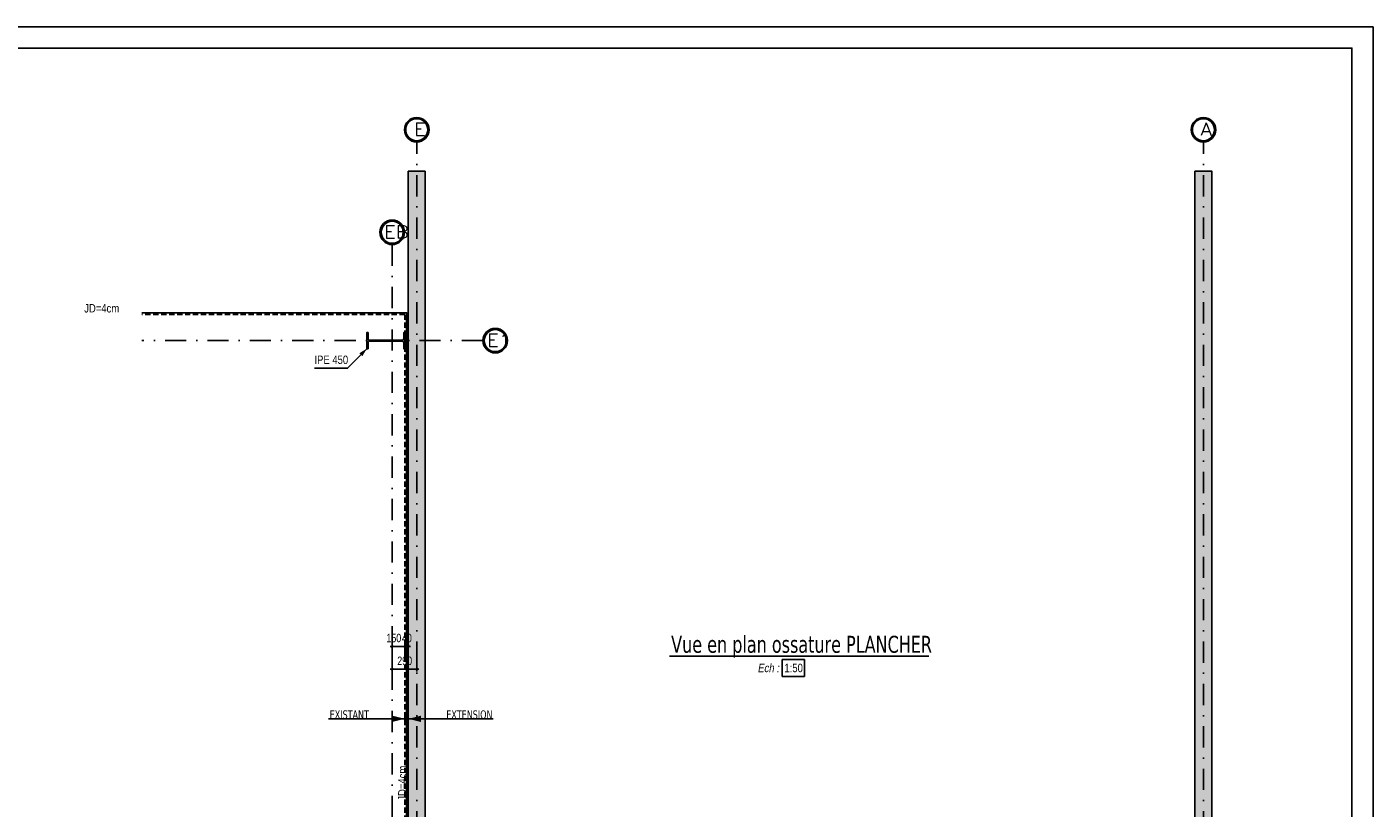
# Model space of a CAD drawing. Extents: x 293186 to 369035, y -341273 to -122059.
# Tile 11 of 64: x 352205 to 368085, y -307643 to -298428. Entities that reach past the tile are written whole.
import ezdxf

# ---------------------------------------------------------------- set-up
doc = ezdxf.new("R2010")
doc.units = 0
doc.header["$LTSCALE"] = 50
for name, pattern in [('CADWORK_21', [0]), ('DASHDOT', [10, 5, -2.5, 0, -2.5]), ('HIDDEN', [1.875, 1.25, -0.625])]:
    doc.linetypes.add(name, pattern=pattern)
doc.layers.get('0').update_dxf_attribs({"color": 1, "linetype": 'CONTINUOUS'})
doc.layers.add('ECHELLE_1_50', color=7, linetype='CONTINUOUS')
doc.styles.add('ARIAL', font='txt')
doc.styles.add('CADWORK5', font='ROMAND', dxfattribs={"width": 0.8})
doc.styles.add('TAHOMA', font='txt')
pattern_1 = [(0, (0, 0), (150, 17.675), [0, -17.675])]

# ---------------------------------------------------------------- blocks, each defined once
blk = doc.blocks.new('CDWK_EXTR_2')
at = {"color": 0}
blk.add_solid([(0, 0), (2, 0.5), (2, -0.5)], dxfattribs=at)
blk = doc.blocks.new('CDWK_EXTR_3')
at = {"color": 0}
blk.add_line((0, 1), (0, -1), dxfattribs=at)
blk.add_solid([(0, 0), (2, 0.5), (2, -0.5)], dxfattribs=at)
blk = doc.blocks.new('*D159')
at = {"layer": 'ECHELLE_1_50', "color": 150}
for p, q in [((356502, -306018), (356527, -305993)), ((356514, -306031), (356514, -305856)), ((356792, -306018), (356817, -305993)), ((356804, -306031), (356804, -305856)), ((356489, -306006), (356829, -306006))]:
    blk.add_line(p, q, dxfattribs=at)
at = {"layer": 'ECHELLE_1_50', "color": 26, "style": 'ARIAL', "width": 0.75}
blk.add_text('290', height=100, dxfattribs=at).set_placement((356574, -305956))
blk = doc.blocks.new('*D160')
at = {"layer": 'ECHELLE_1_50', "color": 150}
for p, q in [((356489, -305737), (356689, -305737)), ((356502, -305749), (356527, -305724)), ((356514, -305712), (356514, -305887)), ((356652, -305749), (356677, -305724)), ((356664, -305712), (356664, -305887))]:
    blk.add_line(p, q, dxfattribs=at)
at = {"layer": 'ECHELLE_1_50', "color": 26, "style": 'ARIAL', "width": 0.75}
blk.add_text('150', height=100, dxfattribs=at).set_placement((356446, -305687))
blk = doc.blocks.new('*D161')
at = {"layer": 'ECHELLE_1_50', "color": 150}
for p, q in [((356639, -305737), (356729, -305737)), ((356652, -305749), (356677, -305724)), ((356664, -305712), (356664, -305887)), ((356692, -305749), (356717, -305724)), ((356704, -305712), (356704, -305887))]:
    blk.add_line(p, q, dxfattribs=at)
at = {"layer": 'ECHELLE_1_50', "color": 26, "style": 'ARIAL', "width": 0.75}
blk.add_text('40', height=100, dxfattribs=at).set_placement((356629, -305687))

msp = doc.modelspace()

# ---------------------------------------------------------------- hatches: boundary and pattern name
at = {"layer": 'ECHELLE_1_50', "linetype": 'CONTINUOUS'}
h = msp.add_hatch(dxfattribs=at)
h.set_pattern_fill('DOTS1', color=212, scale=23.622048, style=0, pattern_type=2)
h.set_pattern_definition(pattern_1)
h.paths.add_polyline_path([(356904, -300130), (356704, -300130), (356704, -310899), (356904, -310899)])
h = msp.add_hatch(dxfattribs=at)
h.set_pattern_fill('DOTS1', color=212, scale=23.622048, style=0, pattern_type=2)
h.set_pattern_definition(pattern_1)
h.paths.add_polyline_path([(365984, -310899), (366184, -310899), (366184, -300130), (365984, -300130)])

# ---------------------------------------------------------------- linework, layer by layer
at = {"layer": 'ECHELLE_1_50', "color": 158, "linetype": 'DASHDOT'}
for p, q in [((356804, -311429), (356804, -299786)), ((366084, -311429), (366084, -299786))]:
    msp.add_line(p, q, dxfattribs=at)
at = {"layer": 'ECHELLE_1_50', "color": 3, "linetype": 'DASHDOT'}
for p, q in [((356514, -300996), (356514, -319555)), ((357585, -302129), (353559, -302129))]:
    msp.add_line(p, q, dxfattribs=at)
at = {"layer": 'ECHELLE_1_50', "color": 96, "linetype": 'CONTINUOUS'}
msp.add_line((359785, -305851), (362844, -305851), dxfattribs=at)
at = {"layer": 'ECHELLE_1_50', "color": 7, "linetype": 'CONTINUOUS'}
for p, q in [((361379, -305890), (361116, -305890)), ((361116, -305890), (361116, -306090)), ((361379, -306090), (361379, -305890)), ((361116, -306090), (361379, -306090))]:
    msp.add_line(p, q, dxfattribs=at)
at = {"layer": 'ECHELLE_1_50', "color": 9}
for p, q in [((356664, -306590), (355764, -306590)), ((356704, -306590), (357705, -306590))]:
    msp.add_line(p, q, dxfattribs=at)
at = {"layer": 'ECHELLE_1_50', "color": 32, "linetype": 'CONTINUOUS'}
for points in [[(314023, -298428), (368085, -298428), (368085, -340378), (314023, -340378), (314023, -298428)], [(314273, -298678), (367835, -298678), (367835, -340128), (314273, -340128), (314273, -298678)]]:
    msp.add_lwpolyline(points, dxfattribs=at)
at = {"layer": 'ECHELLE_1_50', "color": 190, "linetype": 'CADWORK_21'}
msp.add_lwpolyline([(353559, -301799), (356684, -301799), (356684, -310899), (356684, -310919), (367456, -310919)], dxfattribs=at)
at = {"layer": 'ECHELLE_1_50', "color": 7, "linetype": 'HIDDEN'}
msp.add_lwpolyline([(363074, -319555), (363074, -310979), (356664, -310979), (356664, -301819), (353559, -301819)], dxfattribs=at)
at = {"layer": 'ECHELLE_1_50', "color": 5, "linetype": 'CONTINUOUS'}
for points in [[(356629, -302125), (356250, -302125, -0.414214), (356229, -302104), (356229, -302034), (356214, -302034), (356214, -302076), (356214, -302182), (356214, -302224), (356229, -302224), (356229, -302155, -0.414214), (356250, -302134), (356629, -302134, -0.414214), (356650, -302155), (356650, -302224), (356664, -302224)], [(356664, -302224), (356664, -302034), (356650, -302034), (356650, -302104, -0.414214), (356629, -302125)]]:
    msp.add_lwpolyline(points, format="xyb", dxfattribs=at)
at = {"layer": 'ECHELLE_1_50', "color": 7, "linetype": 'CONTINUOUS'}
msp.add_lwpolyline([(356214, -302224), (355987, -302455), (355597, -302455)], dxfattribs=at)
at = {"layer": 'ECHELLE_1_50', "color": 158, "linetype": 'CONTINUOUS'}
for centre, radius in [((356804, -299641), 145), ((356804, -299641), 130), ((366084, -299641), 145), ((366084, -299641), 130)]:
    msp.add_circle(centre, radius, dxfattribs=at)
at = {"layer": 'ECHELLE_1_50', "color": 3, "linetype": 'CONTINUOUS'}
for centre, radius in [((356514, -300851), 145), ((356514, -300851), 130), ((357730, -302129), 145), ((357730, -302129), 130)]:
    msp.add_circle(centre, radius, dxfattribs=at)
at = {"layer": 'ECHELLE_1_50', "color": 7, "linetype": 'CONTINUOUS'}
for points in [[(356904, -300130, 2540), (356704, -300130, 2540), (356704, -310899, 2540), (356904, -310899, 2540)], [(365984, -310899, 2540), (366184, -310899, 2540), (366184, -300130, 2540), (365984, -300130, 2540)]]:
    msp.add_3dface(points, dxfattribs=at)

# ---------------------------------------------------------------- block references
at = {"layer": 'ECHELLE_1_50', "color": 7, "linetype": 'CONTINUOUS', "xscale": 50, "yscale": 50, "zscale": 50, "rotation": 225.48146277}
msp.add_blockref('CDWK_EXTR_2', (356214, -302224), dxfattribs=at)
at = {"layer": 'ECHELLE_1_50', "color": 0}
for name in ['*D160', '*D161', '*D159']:
    msp.add_blockref(name, (0, 0), dxfattribs=at)
at = {"layer": 'ECHELLE_1_50', "color": 9, "xscale": 75, "yscale": 75, "zscale": 75, "rotation": 180}
msp.add_blockref('CDWK_EXTR_3', (356664, -306590), dxfattribs=at)
at = {"layer": 'ECHELLE_1_50', "color": 9, "xscale": 75, "yscale": 75, "zscale": 75}
msp.add_blockref('CDWK_EXTR_3', (356704, -306590), dxfattribs=at)

# ---------------------------------------------------------------- texts
at = {"layer": 'ECHELLE_1_50', "color": 96}
for s, height, style, width, p in [('E', 150, 'CADWORK5', 1.125, (356771, -299710)), ('A', 150, 'CADWORK5', 1.125, (366051, -299710)), ('EB', 150, 'CADWORK5', 1.125, (356419, -300921)), ('E1', 150, 'CADWORK5', 1.125, (357635, -302199)), ('Vue en plan ossature PLANCHER', 200, 'TAHOMA', 0.8, (359805, -305811))]:
    msp.add_text(s, height=height, dxfattribs=dict(at, style=style, width=width)).set_placement(p)
at = {"layer": 'ECHELLE_1_50', "color": 190, "style": 'ARIAL', "width": 0.8}
msp.add_text('JD=4cm', height=100, dxfattribs=at).set_placement((352881, -301797))
at = {"layer": 'ECHELLE_1_50', "color": 7, "width": 0.8}
for s, style, p in [('IPE 450', 'ARIAL', (355597, -302405)), ('1:50', 'ARIAL', (361141, -306040)), ('EXISTANT', 'TAHOMA', (355777, -306590)), ('EXTENSION', 'TAHOMA', (357152, -306590))]:
    msp.add_text(s, height=100, dxfattribs=dict(at, style=style)).set_placement(p)
at = {"layer": 'ECHELLE_1_50', "color": 7, "style": 'ARIAL', "oblique": 10, "width": 0.8}
msp.add_text('Ech :', height=100, dxfattribs=at).set_placement((360824, -306040))
at = {"layer": 'ECHELLE_1_50', "color": 190, "style": 'ARIAL', "width": 0.8}
msp.add_text('JD=4cm', height=100, rotation=90, dxfattribs=at).set_placement((356684, -307556))

doc.saveas('drawing.dxf')
